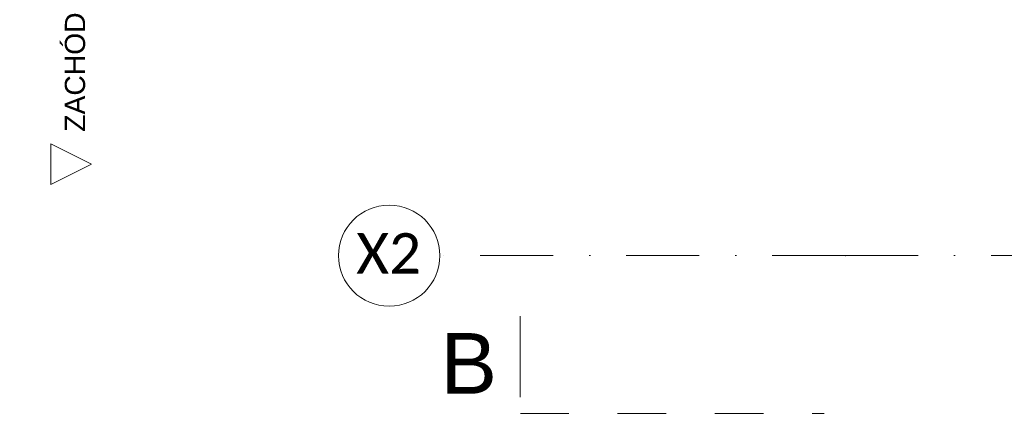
# Model space of a CAD drawing. Header units: centimetres. Extents: x -9388 to 91680, y -1419244 to 50347.
# Tile 72 of 183: x 29548 to 31977, y -706496 to -705523. Entities that reach past the tile are written whole.
import ezdxf
from ezdxf.enums import TextEntityAlignment as Align

# ---------------------------------------------------------------- set-up
doc = ezdxf.new("R2010")
doc.units = ezdxf.units.CM
for name, pattern in [('Kropki i Kreski', [360, 180, -90, 0, -90]), ('Przerywana', [240, 120, -120]), ('Wipeout_Contour', [1000, 0, -1000])]:
    doc.linetypes.add(name, pattern=pattern)
for name, color, linetype in [('Elewacje', 7, 'Continuous'), ('Osie', 7, 'Continuous'), ('Przekroje', 7, 'Continuous')]:
    doc.layers.add(name, color=color, linetype=linetype)
for name, color, linetype, lineweight in [('Elewacje_Nr_pióra__5', 7, 'Continuous', 13), ('Osie_Nr_pióra__1', 7, 'Continuous', 13), ('Osie_Nr_pióra__4', 7, 'Continuous', 13), ('Osie_Nr_pióra__7', 7, 'Continuous', 13), ('Przekroje_Nr_pióra__5', 7, 'Continuous', 13), ('Q_podkład', 8, 'Continuous', 9)]:
    doc.layers.add(name, color=color, linetype=linetype, lineweight=lineweight)
doc.styles.add('GENERATED_STYLE_3', font='calibri.ttf')

# ---------------------------------------------------------------- blocks, each defined once
blk = doc.blocks.new('Standardowy znacznik siatki_3')
at = {"layer": 'Osie_Nr_pióra__4', "linetype": 'Kropki i Kreski'}
for q in [(17990.8, 0), (0, 0)]:
    blk.add_line((1000, 0), q, dxfattribs=at)
blk.add_point((1000, 0), dxfattribs=at)
blk.add_point((1000, 0), dxfattribs=at)
at = {"layer": 'Osie_Nr_pióra__7', "linetype": 'Continuous'}
blk.add_circle((-125, 0), 125, dxfattribs=at)
at = {"layer": 'Osie_Nr_pióra__1', "style": 'GENERATED_STYLE_3'}
for tag, p in [('AC_MarkerText_1_0', (-125, 5.7)), ('AC_MarkerText_1_1', (19115.8, 5.7))]:
    blk.add_attdef(tag, text='', height=100, rotation=360, dxfattribs=at).set_placement(p, align=Align.MIDDLE_CENTER)
blk = doc.blocks.new('Płaszczyzna odcinająca_1', base_point=(29908.6, -705450.3))
at = {"layer": 'Przekroje_Nr_pióra__5', "linetype": 'Continuous'}
blk.add_line((29916.6, -705411.2), (29956.8, -705215.2), dxfattribs=at)
at = {"layer": 'Przekroje_Nr_pióra__5', "linetype": 'Przerywana'}
blk.add_line((29908.6, -705450.3), (30643.2, -705601.3), dxfattribs=at)
at = {"layer": 'Przekroje_Nr_pióra__5', "insert": (29725.2, -705363.1), "char_height": 150, "attachment_point": 7, "rotation": 348.3916, "style": 'GENERATED_STYLE_3'}
blk.add_mtext('\\A1;{\\fArial|b0|i0|c238|p38;B}', dxfattribs=at)
blk = doc.blocks.new('Elewacja_3', base_point=(30118.3, -698672.9))
at = {"layer": 'Elewacje_Nr_pióra__5', "insert": (28997.3, -704552.8), "char_height": 50, "attachment_point": 7, "rotation": 78.3916, "style": 'GENERATED_STYLE_3'}
blk.add_mtext('\\A1;{\\fArial|b0|i0|c238|p38;ZACHÓD}', dxfattribs=at)
at = {"color": 254, "linetype": 'Wipeout_Contour', "lineweight": 0, "ltscale": 2115643.616241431}
blk.add_wipeout([(28907.9, -704565.1), (28887.8, -704663.1), (28995.8, -704634.2)], dxfattribs=at).dxf.layer = 'Elewacje'
at = {"layer": 'Elewacje_Nr_pióra__5', "linetype": 'Continuous'}
for p, q in [((28907.9, -704565.1), (28887.8, -704663.1)), ((28995.8, -704634.2), (28907.9, -704565.1)), ((28887.8, -704663.1), (28995.8, -704634.2))]:
    blk.add_line(p, q, dxfattribs=at)
blk = doc.blocks.new('PAB.01_RZUT PRZYZIEMIA')
at = {"layer": 'Elewacje', "color": 8, "rotation": 11.60840108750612}
blk.add_blockref('Elewacja_3', (29624.7, -699814.9), dxfattribs=at)
at = {"layer": 'Osie', "color": 8, "linetype": 'Continuous'}
ref = blk.add_blockref('Standardowy znacznik siatki_3', (30584.3, -706106.3), dxfattribs=dict(at, zscale=1000, rotation=359.999997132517))
ref.add_attrib('AC_MarkerText_1', 'X2', dxfattribs={"layer": 'Osie_Nr_pióra__1', "color": 7, "height": 100, "rotation": 360, "style": 'GENERATED_STYLE_3'}).set_placement((30458.1, -706100.7), align=Align.MIDDLE_CENTER)
at = {"layer": 'Przekroje', "color": 8, "rotation": 11.60840108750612}
blk.add_blockref('Płaszczyzna odcinająca_1', (30782.9, -706496), dxfattribs=at)

msp = doc.modelspace()

# ---------------------------------------------------------------- block references
at = {"layer": 'Q_podkład'}
msp.add_blockref('PAB.01_RZUT PRZYZIEMIA', (0, 0), dxfattribs=at)

doc.saveas('drawing.dxf')
